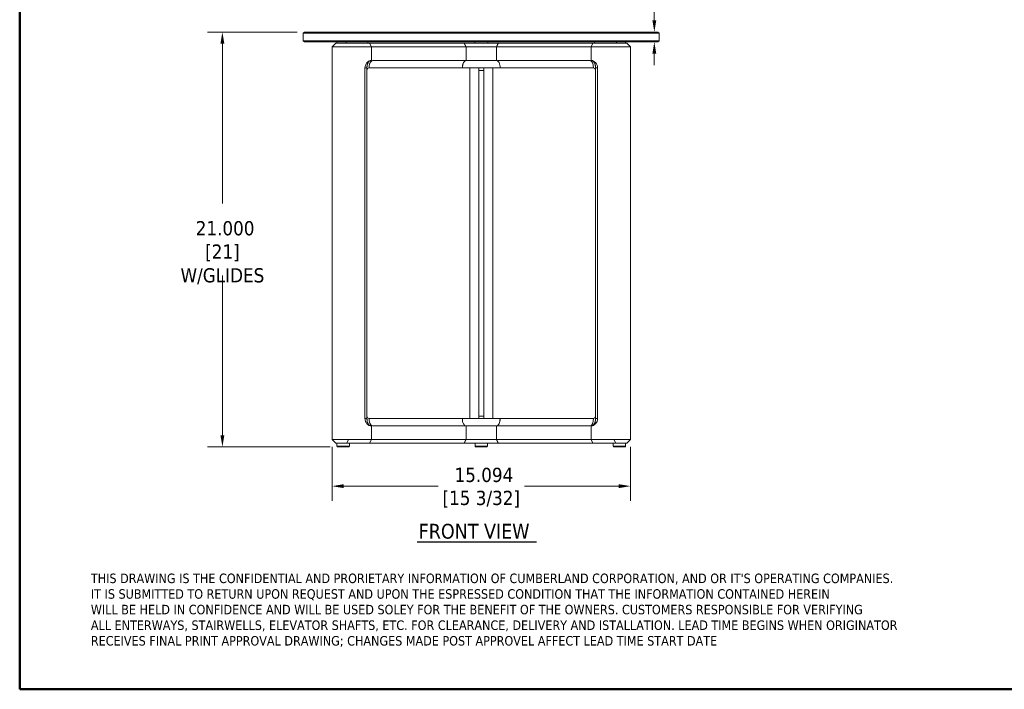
# Model space of a CAD drawing. Header units: inches. Extents: x 1.2 to 100.8, y 2.1 to 64.8.
# Tile 1 of 3: x 1.2 to 51, y 2.1 to 36. Entities that reach past the tile are written whole.
import ezdxf
from ezdxf.enums import TextEntityAlignment as Align

# ---------------------------------------------------------------- set-up
doc = ezdxf.new("R2010")
doc.units = ezdxf.units.IN
doc.header["$LTSCALE"] = 6
doc.header["$MEASUREMENT"] = 0
for name, color, linetype, lineweight in [('Border (ANSI)', 7, 'Continuous', 50), ('Dimension (ANSI)', 7, 'Continuous', 13), ('Symbol (ANSI)', 7, 'Continuous', 13), ('Title (ANSI)', 7, 'Continuous', 25), ('Visible (ANSI)', 7, 'Continuous', 13), ('Visible Narrow (ANSI)', 7, 'Continuous', 13)]:
    doc.layers.add(name, color=color, linetype=linetype, lineweight=lineweight)
doc.styles.add('Note Text (ANSI)', font='tahoma.ttf')
doc.styles.add('Text Style53', font='tahomabd.ttf')
doc.styles.add('Text Style70', font='tahoma.ttf')
doc.dimstyles.new('Default (ANSI)', dxfattribs={"dimscale": 6, "dimtxt": 0.12, "dimasz": 0.098425, "dimexe": 0.125, "dimexo": 0.0625, "dimgap": 0.031496, "dimtad": 0, "dimtih": 1, "dimtoh": 1, "dimdec": 3, "dimrnd": 1e-08, "dimzin": 4, "dimdsep": 46, "dimtxsty": 'Note Text (ANSI)', "dimcen": 0.09, "dimdle": 0.393701, "dimclrd": 256, "dimclre": 256, "dimclrt": 256, "dimadec": 0, "dimazin": 1, "dimtfac": 1, "dimtofl": 0, "dimtmove": 0, "dimatfit": 3, "dimfxl": 1, "dimtolj": 1, "dimtzin": 4, "dimlwd": -1, "dimlwe": -1, "dimarcsym": 0})

# ---------------------------------------------------------------- blocks, each defined once
blk = doc.blocks.new('Borders GILMORE BOARDER')
at = {"layer": 'Border (ANSI)'}
for p, q in [((0.2, 0.35), (0.2, 10.8)), ((16.8, 0.35), (0.2, 0.35))]:
    blk.add_line(p, q, dxfattribs=at)
blk = doc.blocks.new('Title Blocks 2020 CUMBERLAND VENDOR TITLE BLOCK')
at = {"layer": 'Title (ANSI)', "color": 1, "true_color": 0xff0000, "insert": (0.5, 1.4371), "char_height": 0.08, "attachment_point": 1, "line_spacing_factor": 0.987884, "style": 'Note Text (ANSI)'}
blk.add_mtext("\\fTahoma|b0|i0;{\\H0.0800;THIS DRAWING IS THE CONFIDENTIAL AND PRORIETARY INFORMATION OF CUMBERLAND CORPORATION, AND OR IT'S OPERATING COMPANIES.\\P}\\fTahoma|b0|i0;{\\H0.0800;IT IS SUBMITTED TO RETURN UPON REQUEST AND UPON THE ESPRESSED CONDITION THAT THE INFORMATION CONTAINED HEREIN\\P}\\fTahoma|b0|i0;{\\H0.0800;WILL BE HELD IN CONFIDENCE AND WILL BE USED SOLEY FOR THE BENEFIT OF THE OWNERS. CUSTOMERS RESPONSIBLE FOR VERIFYING\\P}\\fTahoma|b0|i0;{\\H0.0800;ALL ENTERWAYS, STAIRWELLS, ELEVATOR SHAFTS, ETC. FOR CLEARANCE, DELIVERY AND ISTALLATION. LEAD TIME BEGINS WHEN ORIGINATOR\\P}\\fTahoma|b0|i0;{\\H0.0800;RECEIVES FINAL PRINT APPROVAL DRAWING; CHANGES MADE POST APPROVEL AFFECT LEAD TIME START DATE}", dxfattribs=at)
at = {"layer": 'Title (ANSI)', "style": 'Text Style53'}
blk.add_attdef('<DRAWN_BY:>', text='', height=0.1, dxfattribs=at).set_placement((12.78, 0.7407), align=Align.MIDDLE_CENTER)
blk = doc.blocks.new('*D9')
at = {"layer": 'Defpoints', "color": 0, "transparency": 16777216}
for p in [(33.482, 35.372), (33.298, 34.872), (33.482, 34.872)]:
    blk.add_point(p, dxfattribs=at)
at = {"layer": 'Dimension (ANSI)', "transparency": 16777216}
for p, q in [((33.298, 35.963), (33.298, 38.971)), ((33.298, 38.971), (33.889, 38.971)), ((33.107, 35.372), (32.548, 35.372)), ((33.107, 34.872), (32.548, 34.872)), ((33.298, 34.282), (33.298, 33.691))]:
    blk.add_line(p, q, dxfattribs=at)
for points in [[(33.2, 35.963), (33.397, 35.963), (33.298, 35.372)], [(33.2, 34.282), (33.397, 34.282), (33.298, 34.872)]]:
    blk.add_solid(points, dxfattribs=at)
at = {"layer": 'Dimension (ANSI)', "transparency": 16777216, "char_height": 0.72, "attachment_point": 5, "style": 'Note Text (ANSI)'}
for s, insert in [('\\A1; \\fTahoma|b0|i0;.500', (35.173, 39.535)), ('\\A1;[1/2]{\\P\\fTahoma|b0|i0;TOP}', (35.173, 37.791))]:
    blk.add_mtext(s, dxfattribs=dict(at, insert=insert))
blk = doc.blocks.new('*D10')
at = {"layer": 'Defpoints', "color": 0, "transparency": 16777216}
for p in [(16.998, 14.747), (32.092, 14.747), (32.092, 12.385)]:
    blk.add_point(p, dxfattribs=at)
at = {"layer": 'Dimension (ANSI)', "transparency": 16777216}
for p, q in [((16.998, 14.372), (16.998, 11.635)), ((32.092, 14.372), (32.092, 11.635)), ((17.589, 12.385), (22.362, 12.385)), ((31.501, 12.385), (26.728, 12.385))]:
    blk.add_line(p, q, dxfattribs=at)
for points in [[(17.589, 12.483), (17.589, 12.287), (16.998, 12.385)], [(31.501, 12.483), (31.501, 12.287), (32.092, 12.385)]]:
    blk.add_solid(points, dxfattribs=at)
at = {"layer": 'Dimension (ANSI)', "transparency": 16777216, "char_height": 0.72, "attachment_point": 5, "style": 'Note Text (ANSI)'}
for s, insert in [('\\A1; 15.094', (24.545, 12.949)), ('\\A1;[15 3/32]', (24.545, 11.725))]:
    blk.add_mtext(s, dxfattribs=dict(at, insert=insert))
blk = doc.blocks.new('*D11')
at = {"layer": 'Defpoints', "color": 0, "transparency": 16777216}
for p in [(15.607, 35.372), (11.453, 14.372), (17.279, 14.372)]:
    blk.add_point(p, dxfattribs=at)
at = {"layer": 'Dimension (ANSI)', "transparency": 16777216}
for p, q in [((15.232, 35.372), (10.703, 35.372)), ((11.453, 34.782), (11.453, 26.696)), ((11.453, 14.963), (11.453, 23.049)), ((16.904, 14.372), (10.703, 14.372))]:
    blk.add_line(p, q, dxfattribs=at)
for points in [[(11.354, 34.782), (11.551, 34.782), (11.453, 35.372)], [(11.354, 14.963), (11.551, 14.963), (11.453, 14.372)]]:
    blk.add_solid(points, dxfattribs=at)
at = {"layer": 'Dimension (ANSI)', "transparency": 16777216, "char_height": 0.72, "attachment_point": 5, "style": 'Note Text (ANSI)'}
for s, insert in [('\\A1; \\fTahoma|b0|i0;21.000', (11.453, 25.436)), ('\\A1;[21]{\\P\\fTahoma|b0|i0;W/GLIDES}', (11.453, 23.613))]:
    blk.add_mtext(s, dxfattribs=dict(at, insert=insert))

msp = doc.modelspace()

# ---------------------------------------------------------------- linework, layer by layer
at = {"layer": 'Symbol (ANSI)', "lineweight": 30}
msp.add_line((21.30587, 9.56037), (27.33565, 9.56037), dxfattribs=at)
at = {"layer": 'Visible (ANSI)'}
for p, q in [((15.60748, 35.37223), (15.54498, 35.30973)), ((15.60748, 35.37223), (33.48248, 35.37223)), ((33.48248, 35.37223), (33.54498, 35.30973)), ((33.54498, 35.30973), (15.54498, 35.30973)), ((15.54498, 34.93473), (15.54498, 35.30973)), ((15.54498, 34.93473), (33.54498, 34.93473)), ((15.60748, 34.87223), (15.54498, 34.93473)), ((33.48248, 34.87223), (15.60748, 34.87223)), ((17.24798, 34.80973), (17.24798, 34.87223)), ((18.8113, 34.80973), (18.8113, 34.87223)), ((24.21248, 34.80973), (24.21248, 34.87223)), ((24.87747, 34.80973), (24.87747, 34.87223)), ((30.27865, 34.80973), (30.27865, 34.87223)), ((31.84197, 34.80973), (31.84197, 34.87223)), ((33.48248, 34.87223), (33.54498, 34.93473)), ((33.54498, 34.93473), (33.54498, 35.30973)), ((17.18548, 34.80973), (16.99798, 34.62223)), ((17.83395, 34.62223), (16.99798, 34.62223)), ((16.99798, 14.74723), (16.99798, 34.62223)), ((17.18548, 34.80973), (17.74279, 34.80973)), ((18.89729, 34.80973), (17.74279, 34.80973)), ((17.83395, 34.62223), (18.99106, 34.62223)), ((23.68298, 34.80973), (18.89729, 34.80973)), ((18.99106, 34.62223), (18.89729, 34.80973)), ((18.99106, 33.91892), (18.99106, 34.62223)), ((18.99106, 34.62223), (23.77675, 34.62223)), ((18.99106, 33.93478), (18.99106, 34.62223)), ((23.68298, 34.80973), (23.68299, 34.80973)), ((23.77675, 34.62223), (23.68298, 34.80973)), ((25.40697, 34.80973), (23.68299, 34.80973)), ((23.77675, 34.62223), (25.3132, 34.62223)), ((23.77675, 33.93473), (23.77675, 34.62223)), ((23.77675, 34.62223), (23.77675, 33.93473)), ((25.40697, 34.80973), (25.3132, 34.62223)), ((25.3132, 33.93473), (25.3132, 34.62223)), ((25.3132, 33.93473), (25.3132, 34.62223)), ((25.3132, 34.62223), (30.0989, 34.62223)), ((25.40697, 34.80973), (25.40697, 34.80973)), ((30.19266, 34.80973), (25.40697, 34.80973)), ((30.19266, 34.80973), (30.0989, 34.62223)), ((30.0989, 34.62223), (30.0989, 33.91892)), ((30.0989, 34.62223), (30.0989, 33.93478)), ((30.0989, 34.62223), (31.25601, 34.62223)), ((31.34716, 34.80973), (30.19266, 34.80973)), ((32.09197, 34.62223), (31.25601, 34.62223)), ((31.34716, 34.80973), (31.90447, 34.80973)), ((31.90447, 34.80973), (32.09197, 34.62223)), ((32.09197, 14.74723), (32.09197, 34.62223)), ((19.09342, 33.93473), (23.77675, 33.93473)), ((23.77675, 33.93473), (25.3132, 33.93473)), ((25.3132, 33.93473), (29.99654, 33.93473)), ((18.66331, 15.80973), (18.66331, 33.55973)), ((18.76181, 33.55973), (18.76181, 15.80973)), ((23.58925, 33.55973), (18.87006, 33.55973)), ((23.59462, 33.55973), (23.58925, 33.55973)), ((25.5007, 33.55973), (23.59465, 33.55973)), ((23.96745, 15.80973), (23.96745, 33.55973)), ((24.41998, 33.55973), (24.41998, 33.43473)), ((24.41998, 33.43473), (24.66998, 33.43473)), ((24.41998, 33.43473), (24.41998, 15.93473)), ((24.66998, 33.43473), (24.66998, 33.55973)), ((24.66998, 15.93473), (24.66998, 33.43473)), ((25.12251, 33.55973), (25.12251, 15.80973)), ((30.2199, 33.55973), (25.5007, 33.55973)), ((30.32815, 15.80973), (30.32815, 33.55973)), ((30.42664, 33.55973), (30.42664, 15.80973)), ((18.87006, 15.80973), (23.58925, 15.80973)), ((18.99106, 14.74723), (18.99106, 15.45054)), ((23.58925, 15.80973), (25.49531, 15.80973)), ((24.41998, 15.93473), (24.41998, 15.80973)), ((24.66998, 15.93473), (24.41998, 15.93473)), ((24.66998, 15.80973), (24.66998, 15.93473)), ((25.49533, 15.80973), (25.5007, 15.80973)), ((25.5007, 15.80973), (30.2199, 15.80973)), ((30.0989, 15.45054), (30.0989, 14.74723)), ((18.99106, 14.74723), (18.99106, 15.43468)), ((23.77675, 15.43473), (19.09342, 15.43473)), ((23.77675, 15.43473), (23.77675, 14.74723)), ((25.3132, 15.43473), (23.77675, 15.43473)), ((23.77675, 15.43473), (23.77675, 14.74723)), ((25.3132, 15.43473), (25.3132, 14.74723)), ((29.99654, 15.43473), (25.3132, 15.43473)), ((25.3132, 14.74723), (25.3132, 15.43473)), ((30.0989, 15.43468), (30.0989, 14.74723)), ((16.99798, 14.74723), (17.83395, 14.74723)), ((17.18548, 14.55973), (16.99798, 14.74723)), ((17.74279, 14.55973), (17.18548, 14.55973)), ((17.24798, 14.55973), (17.24798, 14.40348)), ((17.74279, 14.55973), (18.89729, 14.55973)), ((18.99106, 14.74723), (17.83395, 14.74723)), ((17.87298, 14.55973), (17.87298, 14.40348)), ((18.89729, 14.55973), (18.99106, 14.74723)), ((18.89729, 14.55973), (23.68298, 14.55973)), ((23.77675, 14.74723), (18.99106, 14.74723)), ((23.68298, 14.55973), (23.77675, 14.74723)), ((23.68299, 14.55973), (23.68298, 14.55973)), ((23.68299, 14.55973), (25.40697, 14.55973)), ((25.3132, 14.74723), (23.77675, 14.74723)), ((24.23248, 14.55973), (24.23248, 14.40348)), ((24.85748, 14.55973), (24.85748, 14.40348)), ((30.0989, 14.74723), (25.3132, 14.74723)), ((25.3132, 14.74723), (25.40697, 14.55973)), ((25.40697, 14.55973), (25.40697, 14.55973)), ((25.40697, 14.55973), (30.19266, 14.55973)), ((31.25601, 14.74723), (30.0989, 14.74723)), ((30.0989, 14.74723), (30.19266, 14.55973)), ((30.19266, 14.55973), (31.34716, 14.55973)), ((31.21697, 14.55973), (31.21697, 14.40348)), ((31.25601, 14.74723), (32.09197, 14.74723)), ((31.90447, 14.55973), (31.34716, 14.55973)), ((31.84197, 14.55973), (31.84197, 14.40348)), ((31.90447, 14.55973), (32.09197, 14.74723)), ((17.27923, 14.37223), (17.84173, 14.37223)), ((24.26373, 14.37223), (24.82623, 14.37223)), ((31.24822, 14.37223), (31.81072, 14.37223))]:
    msp.add_line(p, q, dxfattribs=at)
for centre, start, end in [((17.27923, 14.40348), 180, 270), ((17.84173, 14.40348), 270, 0), ((24.26373, 14.40348), 180, 270), ((24.82623, 14.40348), 270, 0), ((31.24822, 14.40348), 180, 270), ((31.81072, 14.40348), 270, 0)]:
    msp.add_arc(centre, 0.03125, start, end, dxfattribs=at)
for centre, major_axis, ratio, start_param, end_param in [((18.99106, 33.55973), (0, 0.37505), 0.87387244, 0, 1.57079633), ((19.05175, 33.55973), (0, 0.375), 0.48450497, 0.24717344, 1.57079633), ((23.77675, 33.55973), (0, 0.375), 0.5, 0, 1.57079633), ((23.77675, 33.55973), (0, 0.375), 0.5, 0, 1.57079633), ((25.3132, 33.55973), (0, 0.375), 0.5, 4.71238898, 6.28318531), ((30.03821, 33.55973), (0, 0.375), 0.48450497, 4.71238898, 6.03601187), ((30.0989, 33.55973), (0, 0.37505), 0.87387244, 4.71238898, 6.28318531), ((18.87006, 33.43473), (0, 0.125), 0.8660254, 0, 1.57079633), ((30.2199, 33.43473), (0, 0.125), 0.8660254, 4.71238898, 6.28318531), ((18.99106, 15.80973), (0, -0.37505), 0.87387244, 4.71238898, 6.28318531), ((18.87006, 15.93473), (0, -0.125), 0.8660254, 4.71238898, 6.28318531), ((19.05175, 15.80973), (0, -0.375), 0.48450497, 4.71238898, 6.03601187), ((23.77675, 15.80973), (0, -0.375), 0.5, 4.71238898, 6.28318531), ((25.3132, 15.80973), (0, -0.375), 0.5, 0, 1.57079633), ((25.3132, 15.80973), (0, -0.375), 0.5, 0, 1.57079633), ((30.03821, 15.80973), (0, -0.375), 0.48450497, 0.24717344, 1.57079633), ((30.0989, 15.80973), (0, -0.37505), 0.87387244, 0, 1.57079633), ((30.2199, 15.93473), (0, -0.125), 0.8660254, 0, 1.57079633)]:
    msp.add_ellipse(centre, major_axis=major_axis, ratio=ratio, start_param=start_param, end_param=end_param, dxfattribs=at)
for points, weights in [([(23.68299, 34.80973), (23.73249, 34.71073), (23.77675, 34.62223)], [1, 1.01691684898, 1.03088244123]), ([(25.3132, 34.62223), (25.35746, 34.71073), (25.40697, 34.80973)], [1.03088244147, 1.0169168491, 1]), ([(23.77675, 14.74723), (23.73249, 14.65872), (23.68299, 14.55973)], [1.03088244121, 1.01691684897, 1]), ([(25.40697, 14.55973), (25.35746, 14.65872), (25.3132, 14.74723)], [1, 1.01691684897, 1.03088244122])]:
    msp.add_rational_spline(points, weights, degree=2, dxfattribs=at)
for points, knots in [([(18.86857, 33.90759), (18.8659, 33.90505), (18.86332, 33.90243), (18.85044, 33.88864), (18.83964, 33.87439), (18.81984, 33.84159), (18.81083, 33.82303), (18.79754, 33.79009), (18.79168, 33.77318), (18.7815, 33.73761), (18.77718, 33.71894), (18.76998, 33.68073), (18.7665, 33.65517), (18.76361, 33.62198), (18.76276, 33.60815), (18.76211, 33.59061), (18.76194, 33.58344), (18.76183, 33.57422), (18.76181, 33.57033), (18.7618, 33.56573), (18.7618, 33.56412), (18.76181, 33.56182), (18.76181, 33.56068), (18.76181, 33.55973)], [-1.03258275, -1.03258275, -1.03258275, -1.03258275, -0.98963441, -0.98963441, -0.80987807, -0.80987807, -0.63012173, -0.63012173, -0.48732783, -0.48732783, -0.34453394, -0.34453394, -0.17625548, -0.17625548, -0.08781839, -0.08781839, -0.04223546, -0.04223546, -0.01751004, -0.01751004, -0.00723629, -0.00723629, 0, 0, 0, 0]), ([(18.76181, 33.43473), (18.76181, 33.47068), (18.76181, 33.4934), (18.76268, 33.5446), (18.76386, 33.57226), (18.76929, 33.63235), (18.77371, 33.66278), (18.78979, 33.73791), (18.8037, 33.77915), (18.83864, 33.84782), (18.85903, 33.8746), (18.90301, 33.90997), (18.92598, 33.91889), (18.94919, 33.9189)], [0, 0, 0, 0, 0.27391781, 0.27391781, 0.64180982, 0.64180982, 1.05099459, 1.05099459, 1.68727331, 1.68727331, 2.30863621, 2.30863621, 2.90488967, 2.90488967, 2.90488967, 2.90488967]), ([(18.94919, 33.9189), (18.95752, 33.9189), (18.96585, 33.9189), (18.9798, 33.91891), (18.98543, 33.91892), (18.99106, 33.91892)], [0, 0, 0, 0, 0.126921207, 0.126921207, 0.212676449, 0.212676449, 0.212676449, 0.212676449]), ([(30.0989, 33.91892), (30.10453, 33.91892), (30.11015, 33.91891), (30.12411, 33.9189), (30.13244, 33.9189), (30.14077, 33.9189)], [0.04116724, 0.04116724, 0.04116724, 0.04116724, 0.126921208, 0.126921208, 0.253843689, 0.253843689, 0.253843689, 0.253843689]), ([(30.14077, 33.9189), (30.1644, 33.91888), (30.18779, 33.90964), (30.23162, 33.87368), (30.25158, 33.84727), (30.28544, 33.78076), (30.29893, 33.74155), (30.31534, 33.66826), (30.32007, 33.63721), (30.32586, 33.57628), (30.32714, 33.5484), (30.32815, 33.4959), (30.32815, 33.47214), (30.32815, 33.43473)], [0, 0, 0, 0, 0.36016278, 0.36016278, 0.72187174, 0.72187174, 1.08295964, 1.08295964, 1.33153792, 1.33153792, 1.55142896, 1.55142896, 1.72238197, 1.72238197, 1.72238197, 1.72238197]), ([(30.32815, 33.55973), (30.32815, 33.56068), (30.32815, 33.56182), (30.32815, 33.56412), (30.32815, 33.56573), (30.32815, 33.57033), (30.32813, 33.57422), (30.32802, 33.58344), (30.32785, 33.59061), (30.3272, 33.60815), (30.32635, 33.62198), (30.32346, 33.65517), (30.31997, 33.68073), (30.31277, 33.71894), (30.30846, 33.73761), (30.29828, 33.77318), (30.29242, 33.79009), (30.27913, 33.82303), (30.27012, 33.84159), (30.25031, 33.87439), (30.23952, 33.88864), (30.22664, 33.90243), (30.22405, 33.90505), (30.22139, 33.90759)], [0, 0, 0, 0, 0.00723629, 0.00723629, 0.01751004, 0.01751004, 0.04223546, 0.04223546, 0.08781839, 0.08781839, 0.17625548, 0.17625548, 0.34453394, 0.34453394, 0.48732783, 0.48732783, 0.63012173, 0.63012173, 0.80987807, 0.80987807, 0.98963441, 0.98963441, 1.03258275, 1.03258275, 1.03258275, 1.03258275]), ([(24.41998, 33.43473), (24.41998, 33.47068), (24.41998, 33.4934), (24.41871, 33.53041), (24.41783, 33.54513), (24.41639, 33.55973)], [0, 0, 0, 0, 0.273917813, 0.273917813, 0.46398832, 0.46398832, 0.46398832, 0.46398832]), ([(24.67356, 33.55973), (24.67224, 33.54631), (24.67139, 33.53277), (24.66998, 33.4959), (24.66998, 33.47214), (24.66998, 33.43473)], [1.447898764, 1.447898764, 1.447898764, 1.447898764, 1.551428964, 1.551428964, 1.722381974, 1.722381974, 1.722381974, 1.722381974]), ([(18.76181, 15.80973), (18.76181, 15.80878), (18.76181, 15.80764), (18.7618, 15.80534), (18.7618, 15.80372), (18.76181, 15.79913), (18.76183, 15.79524), (18.76194, 15.78601), (18.76211, 15.77884), (18.76276, 15.7613), (18.76361, 15.74748), (18.7665, 15.71429), (18.76998, 15.68872), (18.77718, 15.65052), (18.7815, 15.63185), (18.79168, 15.59627), (18.79754, 15.57937), (18.81083, 15.54642), (18.81984, 15.52787), (18.83964, 15.49507), (18.85044, 15.48082), (18.86332, 15.46702), (18.8659, 15.46441), (18.86857, 15.46187)], [0, 0, 0, 0, 0.00723629, 0.00723629, 0.01751004, 0.01751004, 0.04223546, 0.04223546, 0.08781839, 0.08781839, 0.17625548, 0.17625548, 0.34453394, 0.34453394, 0.48732783, 0.48732783, 0.63012173, 0.63012173, 0.80987807, 0.80987807, 0.98963441, 0.98963441, 1.03258275, 1.03258275, 1.03258275, 1.03258275]), ([(18.94919, 15.45056), (18.92556, 15.45057), (18.90217, 15.45982), (18.85834, 15.49578), (18.83838, 15.52218), (18.80451, 15.5887), (18.79102, 15.62791), (18.77462, 15.7012), (18.76989, 15.73225), (18.7641, 15.79318), (18.76281, 15.82106), (18.76181, 15.87356), (18.76181, 15.89732), (18.76181, 15.93473)], [0, 0, 0, 0, 0.36016278, 0.36016278, 0.72187174, 0.72187174, 1.08295964, 1.08295964, 1.33153792, 1.33153792, 1.55142896, 1.55142896, 1.72238197, 1.72238197, 1.72238197, 1.72238197]), ([(18.99106, 15.45054), (18.98543, 15.45054), (18.9798, 15.45055), (18.96585, 15.45055), (18.95752, 15.45056), (18.94919, 15.45056)], [0.04116724, 0.04116724, 0.04116724, 0.04116724, 0.126921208, 0.126921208, 0.253843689, 0.253843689, 0.253843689, 0.253843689]), ([(24.41639, 15.80973), (24.41771, 15.82315), (24.41857, 15.83669), (24.41998, 15.87356), (24.41998, 15.89732), (24.41998, 15.93473)], [1.447898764, 1.447898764, 1.447898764, 1.447898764, 1.551428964, 1.551428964, 1.722381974, 1.722381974, 1.722381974, 1.722381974]), ([(24.66998, 15.93473), (24.66998, 15.89878), (24.66998, 15.87606), (24.67125, 15.83904), (24.67213, 15.82433), (24.67356, 15.80973)], [0, 0, 0, 0, 0.273917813, 0.273917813, 0.46398832, 0.46398832, 0.46398832, 0.46398832]), ([(30.14077, 15.45056), (30.13244, 15.45056), (30.12411, 15.45055), (30.11015, 15.45055), (30.10453, 15.45054), (30.0989, 15.45054)], [0, 0, 0, 0, 0.126921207, 0.126921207, 0.212676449, 0.212676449, 0.212676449, 0.212676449]), ([(30.32815, 15.93473), (30.32815, 15.89878), (30.32815, 15.87606), (30.32727, 15.82486), (30.3261, 15.7972), (30.32067, 15.73711), (30.31625, 15.70668), (30.30017, 15.63154), (30.28625, 15.59031), (30.25131, 15.52164), (30.23092, 15.49486), (30.18695, 15.45949), (30.16397, 15.45057), (30.14077, 15.45056)], [0, 0, 0, 0, 0.27391781, 0.27391781, 0.64180982, 0.64180982, 1.05099459, 1.05099459, 1.68727331, 1.68727331, 2.30863621, 2.30863621, 2.90488967, 2.90488967, 2.90488967, 2.90488967]), ([(30.22139, 15.46187), (30.22405, 15.46441), (30.22664, 15.46702), (30.23952, 15.48082), (30.25031, 15.49507), (30.27012, 15.52787), (30.27913, 15.54642), (30.29242, 15.57937), (30.29828, 15.59627), (30.30846, 15.63185), (30.31277, 15.65052), (30.31997, 15.68872), (30.32346, 15.71429), (30.32635, 15.74748), (30.3272, 15.7613), (30.32785, 15.77884), (30.32802, 15.78601), (30.32813, 15.79524), (30.32815, 15.79913), (30.32815, 15.80372), (30.32815, 15.80534), (30.32815, 15.80764), (30.32815, 15.80878), (30.32815, 15.80973)], [-1.03258275, -1.03258275, -1.03258275, -1.03258275, -0.98963441, -0.98963441, -0.80987807, -0.80987807, -0.63012173, -0.63012173, -0.48732783, -0.48732783, -0.34453394, -0.34453394, -0.17625548, -0.17625548, -0.08781839, -0.08781839, -0.04223546, -0.04223546, -0.01751004, -0.01751004, -0.00723629, -0.00723629, 0, 0, 0, 0])]:
    msp.add_open_spline(points, degree=3, knots=knots, dxfattribs=at)
for points in [[(18.99106, 33.91892), (19.02449, 33.92878), (19.05885, 33.93409), (19.09342, 33.93473)], [(29.99654, 33.93473), (30.0311, 33.93409), (30.06546, 33.92878), (30.0989, 33.91892)], [(19.09342, 15.43473), (19.05885, 15.43537), (19.02449, 15.44068), (18.99106, 15.45054)], [(30.0989, 15.45054), (30.06546, 15.44068), (30.0311, 15.43537), (29.99654, 15.43473)]]:
    msp.add_open_spline(points, degree=3, dxfattribs=at)
at = {"layer": 'Visible Narrow (ANSI)'}
for p, q in [((17.7124, 34.80973), (17.7124, 34.87223)), ((31.37755, 34.80973), (31.37755, 34.87223)), ((18.66331, 33.55973), (18.76181, 33.55973)), ((30.42664, 33.55973), (30.32815, 33.55973)), ((18.66331, 15.80973), (18.76181, 15.80973)), ((30.42664, 15.80973), (30.32815, 15.80973)), ((17.83395, 14.74723), (17.74279, 14.55973)), ((31.25601, 14.74723), (31.34716, 14.55973)), ((17.24798, 14.40348), (17.87298, 14.40348)), ((24.23248, 14.40348), (24.85748, 14.40348)), ((31.21697, 14.40348), (31.84197, 14.40348))]:
    msp.add_line(p, q, dxfattribs=at)
for centre, major_axis in [((23.77675, 33.55973), (0, 0.375)), ((25.3132, 15.80973), (0, -0.375))]:
    msp.add_ellipse(centre, major_axis=major_axis, ratio=0.48560469, start_param=0, end_param=1.57079633, dxfattribs=at)

# ---------------------------------------------------------------- block references
at = {"xscale": 6, "yscale": 6, "zscale": 6}
for name, p in [('Borders GILMORE BOARDER', (0, 0)), ('Title Blocks 2020 CUMBERLAND VENDOR TITLE BLOCK', (1.8, -0.66415))]:
    msp.add_blockref(name, p, dxfattribs=at)

# ---------------------------------------------------------------- texts
at = {"layer": 'Symbol (ANSI)', "insert": (21.38087, 9.71332), "char_height": 0.75, "attachment_point": 7, "style": 'Text Style70'}
msp.add_mtext('FRONT VIEW', dxfattribs=at)

# ---------------------------------------------------------------- dimensions: what is measured, and where the dimension line sits
at = {"layer": 'Dimension (ANSI)'}
for base, p1, p2, text, picture, middle in [((33.29811, 34.87223), (33.48248, 35.37223), (33.48248, 34.87223), ' \\fTahoma|b0|i0;<>\\X[1/2]{\\P\\fTahoma|b0|i0;TOP}', '*D9', (35.17311, 38.97131)), ((11.45273, 14.37223), (15.60748, 35.37223), (17.27923, 14.37223), ' \\fTahoma|b0|i0;<>\\X[21]{\\P\\fTahoma|b0|i0;W/GLIDES}', '*D11', (11.45273, 24.87223))]:
    dim = msp.add_linear_dim(base=base, p1=p1, p2=p2, angle=90, text=text, dimstyle='Default (ANSI)', override={"dimgap": 0.031496, "dimdec": 3, "dimpost": '\\X', "dimtol": 0, "dimlim": 0, "dimtp": 0, "dimtm": 0, "dimtdec": 2, "dimatfit": 1}, dxfattribs=at)
    dim.commit()
    dim.dimension.update_dxf_attribs({"geometry": picture, "text_midpoint": middle, "dimtype": 160})
dim = msp.add_linear_dim(base=(32.09197, 12.38502), p1=(16.99798, 14.74723), p2=(32.09197, 14.74723), text=' <>\\X[15 3/32]', dimstyle='Default (ANSI)', override={"dimgap": 0.031496, "dimtih": 0, "dimtoh": 0, "dimdec": 3, "dimpost": '\\X', "dimtol": 0, "dimlim": 0, "dimtp": 0, "dimtm": 0, "dimtdec": 2, "dimatfit": 1}, dxfattribs=at)
dim.commit()
dim.dimension.update_dxf_attribs({"geometry": '*D10', "text_midpoint": (24.54498, 12.38502), "dimtype": 160})

doc.saveas('drawing.dxf')
